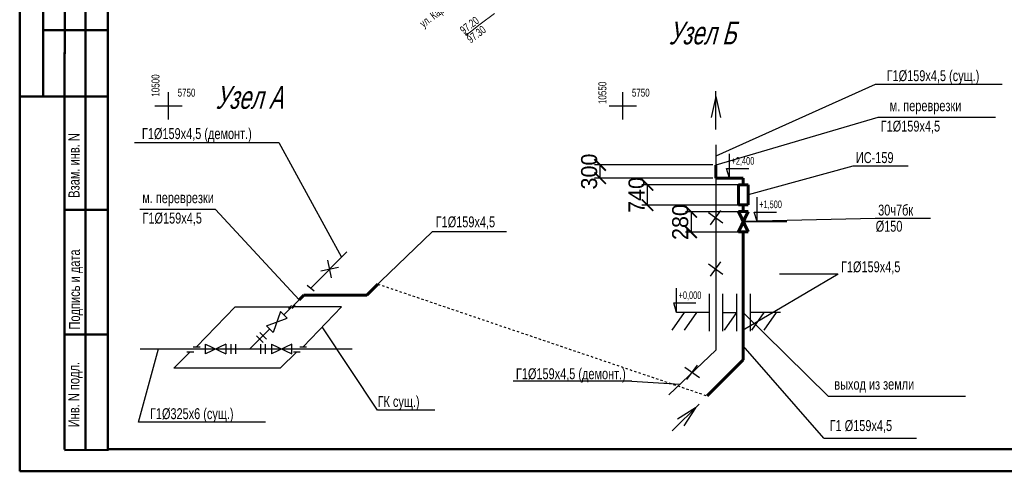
# Model space of a CAD drawing. Extents: x 471 to 2200, y -626 to -216.
# Tile 1 of 11: x 471 to 685, y -533 to -434. Entities that reach past the tile are written whole.
import ezdxf

# ---------------------------------------------------------------- set-up
doc = ezdxf.new("R2010")
doc.units = 0
doc.header["$MEASUREMENT"] = 0
doc.linetypes.add('CONTI', pattern=[0])
doc.linetypes.add('STRIHSMALL', pattern=[1, 0.5, -0.5])
for name, color, linetype in [('G', 5, 'Continuous'), ('LAYER1', 7, 'Continuous'), ('NAD_MDEFAULT', 7, 'CONTI'), ('SETKR', 7, 'CONTI'), ('SIT_LDEFAULT', 7, 'CONTI'), ('USLZNDEFAULT', 7, 'CONTI'), ('газ нд', 5, 'CONTI')]:
    doc.layers.add(name, color=color, linetype=linetype)
doc.styles.add('SHRFT', font='TXT', dxfattribs={"width": 0.75})
doc.dimstyles.new('111', dxfattribs={"dimtxt": 3.5, "dimasz": 2.5, "dimexe": 1.25, "dimexo": 0.625, "dimtad": 1, "dimtoh": 1, "dimdec": 1, "dimlfac": 0.5, "dimrnd": 0.1, "dimdsep": 46, "dimlunit": 6, "dimtxsty": 'Standard', "dimblk": 'ARCHTICK', "dimcen": 2.5, "dimadec": 0, "dimazin": 0, "dimtfac": 1, "dimtdec": 1, "dimtmove": 0, "dimatfit": 3, "dimfxl": 1, "dimtolj": 1, "dimtzin": 0, "dimarcsym": 0})

# ---------------------------------------------------------------- blocks, each defined once
blk = doc.blocks.new('BL_333')
at = {"color": 0}
for p, q in [((0, -3), (0, 3)), ((-3, 0), (3, 0))]:
    blk.add_line(p, q, dxfattribs=at)
blk = doc.blocks.new('BL_118')
at = {"color": 0}
blk.add_circle((0, 0), 0.2, dxfattribs=at)
blk = doc.blocks.new('_ArchTick')
at = {"layer": 'LAYER1', "color": 0, "const_width": 0.15}
blk.add_lwpolyline([(-0.5, -0.5), (0.5, 0.5)], dxfattribs=at)
blk = doc.blocks.new('*D51')
at = {"color": 0, "linetype": 'Continuous', "lineweight": -2}
for p, q in [((627.99, -476.31), (615.94, -476.31)), ((617.19, -476.31), (617.19, -480.76)), ((627.99, -480.76), (615.94, -480.76))]:
    blk.add_line(p, q, dxfattribs=at)
at = {"layer": 'Defpoints', "color": 0, "linetype": 'Continuous'}
for p in [(628.62, -476.31), (617.19, -480.76), (628.62, -480.76)]:
    blk.add_point(p, dxfattribs=at)
at = {"color": 0, "linetype": 'Continuous', "lineweight": -2, "xscale": 2.5, "yscale": 2.5, "zscale": 2.5}
for p, rotation in [((617.19, -476.31), 90), ((617.19, -480.76), 270)]:
    blk.add_blockref('_ArchTick', p, dxfattribs=dict(at, rotation=rotation))
at = {"color": 0, "linetype": 'Continuous', "insert": (614.82, -478.53), "char_height": 3.5, "attachment_point": 5, "rotation": 90}
blk.add_mtext('\\A1;280', dxfattribs=at)
blk = doc.blocks.new('*D52')
at = {"color": 0, "linetype": 'Continuous', "lineweight": -2}
for p, q in [((627.99, -470.42), (606.42, -470.42)), ((607.67, -474.87), (607.67, -470.42)), ((627.99, -474.87), (606.42, -474.87))]:
    blk.add_line(p, q, dxfattribs=at)
at = {"layer": 'Defpoints', "color": 0, "linetype": 'Continuous'}
for p in [(607.67, -470.42), (628.62, -470.42), (628.62, -474.87)]:
    blk.add_point(p, dxfattribs=at)
at = {"color": 0, "linetype": 'Continuous', "lineweight": -2, "xscale": 2.5, "yscale": 2.5, "zscale": 2.5}
for p, rotation in [((607.67, -470.42), 90), ((607.67, -474.87), 270)]:
    blk.add_blockref('_ArchTick', p, dxfattribs=dict(at, rotation=rotation))
at = {"color": 0, "linetype": 'Continuous', "insert": (605.3, -472.64), "char_height": 3.5, "attachment_point": 5, "rotation": 90}
blk.add_mtext('\\A1;740', dxfattribs=at)
blk = doc.blocks.new('*D53')
at = {"color": 0, "linetype": 'Continuous', "lineweight": -2}
for p, q in [((621.92, -466.1), (596.1, -466.1)), ((597.35, -468.98), (597.35, -466.1)), ((621.92, -468.98), (596.1, -468.98))]:
    blk.add_line(p, q, dxfattribs=at)
at = {"layer": 'Defpoints', "color": 0, "linetype": 'Continuous'}
for p in [(597.35, -466.1), (622.55, -466.1), (622.55, -468.98)]:
    blk.add_point(p, dxfattribs=at)
at = {"color": 0, "linetype": 'Continuous', "lineweight": -2, "xscale": 2.5, "yscale": 2.5, "zscale": 2.5}
for p, rotation in [((597.35, -466.1), 90), ((597.35, -468.98), 270)]:
    blk.add_blockref('_ArchTick', p, dxfattribs=dict(at, rotation=rotation))
at = {"color": 0, "linetype": 'Continuous', "insert": (594.97, -467.54), "char_height": 3.5, "attachment_point": 5, "rotation": 90}
blk.add_mtext('\\A1;300', dxfattribs=at)

msp = doc.modelspace()

# ---------------------------------------------------------------- linework, layer by layer
at = {"lineweight": 50}
for p, q in [((470.85, -532.78), (470.85, -247.57)), ((490.06, -527.98), (490.06, -252.37)), ((475.99, -388.77), (475.99, -451.19)), ((480.7, -388.77), (480.7, -441.93)), ((485.19, -528.03), (485.19, -388.77)), ((475.99, -436.78), (490.14, -436.78)), ((480.59, -528.03), (480.59, -441.6)), ((470.98, -451.19), (490.14, -451.19)), ((480.59, -475.84), (490.19, -475.84)), ((480.59, -503.03), (490.19, -503.03)), ((490.19, -528.14), (480.61, -528.17)), ((869.38, -527.98), (490.06, -527.98)), ((874.18, -532.78), (470.85, -532.78))]:
    msp.add_line(p, q, dxfattribs=at)
at = {"layer": 'G', "linetype": 'Continuous'}
for p, q in [((657.26, -448.56), (622.55, -464.19)), ((622.55, -458.36), (622.55, -450.07)), ((684.95, -448.56), (657.26, -448.56)), ((622.55, -451.24), (621.55, -455.76)), ((622.55, -451.24), (623.55, -455.76)), ((657.89, -455.8), (622.55, -466.13)), ((683.51, -455.8), (657.89, -455.8)), ((495.87, -461.2), (527.3, -461.2)), ((527.3, -461.2), (540.97, -486.2)), ((622.55, -461.74), (622.55, -506.4)), ((625.55, -468.98), (625.55, -463.68)), ((625.55, -468.98), (624.92, -466.9)), ((624.92, -466.9), (629.76, -466.9)), ((631.57, -478.44), (631.57, -473.14)), ((513.51, -475.82), (497.01, -475.82)), ((513.51, -475.82), (531.74, -495.44)), ((621.4, -479.16), (623.69, -476.01)), ((631.57, -478.44), (630.94, -476.36)), ((630.94, -476.36), (635.77, -476.36)), ((620.97, -476.44), (624.12, -478.73)), ((628.56, -478.44), (638.01, -478.44)), ((547.69, -493.22), (560.78, -480.65)), ((576.92, -480.65), (560.78, -480.65)), ((534.28, -492.9), (542.18, -485)), ((538.8, -490.67), (538.04, -486.84)), ((536.51, -489.14), (540.33, -488.37)), ((620.97, -487.61), (624.12, -489.9)), ((621.4, -490.33), (623.69, -487.18)), ((533.53, -492.28), (535.03, -493.51)), ((614.01, -498.22), (614.01, -492.93)), ((528.45, -498.73), (531.74, -495.44)), ((621.08, -494.18), (621.08, -502.26)), ((624.01, -494.18), (624.01, -502.26)), ((627.09, -494.18), (627.09, -502.26)), ((630.02, -494.18), (630.02, -502.26)), ((509.41, -505.66), (517.8, -497.01)), ((517.8, -497.01), (529.77, -497.01)), ((529.43, -497.34), (530.11, -496.67)), ((530.25, -497.34), (530.92, -496.67)), ((540.99, -497.01), (530.58, -497.01)), ((532.61, -505.66), (540.99, -497.01)), ((614.01, -498.22), (613.38, -496.14)), ((613.38, -496.14), (618.22, -496.14)), ((524.61, -501.11), (529.18, -499.45)), ((524.61, -501.11), (529.18, -499.45)), ((527.72, -498), (526.06, -502.57)), ((527.72, -498), (526.06, -502.57)), ((527.72, -498), (529.18, -499.45)), ((621.08, -498.22), (614.01, -498.22)), ((621.08, -498.22), (620.02, -498.22)), ((624.01, -498.22), (627.09, -498.22)), ((636.65, -498.22), (630.02, -498.22)), ((521.03, -506.15), (525.33, -501.84)), ((526.06, -502.57), (524.61, -501.11)), ((548.85, -519.46), (536.8, -501.33)), ((522.45, -503.27), (523.91, -504.72)), ((523.17, -502.56), (524.62, -504.01)), ((496.71, -522.12), (501.07, -506.15)), ((497.11, -506.15), (543.34, -506.15)), ((508.67, -505.66), (510.15, -505.66)), ((515.75, -505.12), (511.34, -507.18)), ((511.34, -507.18), (511.34, -505.12)), ((511.34, -505.12), (515.75, -507.18)), ((515.75, -505.12), (511.34, -507.18)), ((511.34, -505.12), (515.75, -507.18)), ((515.75, -505.12), (515.75, -507.18)), ((516.84, -505.12), (516.84, -507.18)), ((517.88, -505.12), (517.88, -507.18)), ((523.36, -505.12), (523.36, -507.18)), ((524.37, -505.12), (524.37, -507.18)), ((525.75, -505.12), (525.75, -507.18)), ((525.75, -505.12), (530.15, -507.18)), ((530.15, -505.12), (525.75, -507.18)), ((525.75, -505.12), (530.15, -507.18)), ((530.15, -505.12), (525.75, -507.18)), ((530.15, -507.18), (530.15, -505.12)), ((531.87, -505.66), (533.34, -505.66)), ((622.55, -506.4), (612.29, -516.11)), ((504.46, -510.35), (508.04, -506.76)), ((507.3, -506.76), (508.78, -506.76)), ((531.24, -506.76), (527.65, -510.35)), ((530.5, -506.76), (531.97, -506.76)), ((527.65, -510.35), (504.46, -510.35)), ((615.84, -510.11), (619, -512.4)), ((616.27, -512.83), (618.56, -509.68)), ((604.26, -513.14), (614.74, -513.79)), ((677, -516.53), (647.12, -516.53)), ((613.07, -524), (618.93, -518.14)), ((618.11, -518.96), (614.21, -521.45)), ((618.11, -518.96), (615.62, -522.86)), ((561.33, -519.46), (548.85, -519.46)), ((524.4, -522.12), (496.71, -522.12)), ((646.1, -525.55), (666.28, -525.55))]:
    msp.add_line(p, q, dxfattribs=at)
at = {"layer": 'G', "lineweight": 60}
for p, q in [((622.55, -468.98), (622.55, -466.13)), ((628.56, -468.98), (622.55, -468.98)), ((628.56, -470.4), (628.56, -468.98)), ((628.56, -476.24), (628.56, -474.81))]:
    msp.add_line(p, q, dxfattribs=at)
at = {"layer": 'G', "linetype": 'Continuous', "lineweight": 60}
for p, q in [((627.53, -470.4), (629.59, -470.4)), ((627.53, -470.4), (627.53, -474.81)), ((627.53, -470.4), (627.53, -474.81)), ((629.59, -474.81), (629.59, -470.4)), ((629.59, -474.81), (627.53, -474.81)), ((629.59, -480.64), (627.53, -476.24)), ((627.53, -476.24), (629.59, -476.24)), ((629.59, -476.24), (627.53, -480.64)), ((629.59, -480.64), (627.53, -476.24)), ((629.59, -476.24), (627.53, -480.64)), ((629.59, -480.64), (627.53, -480.64)), ((548.89, -492.02), (546.49, -494.42)), ((532.76, -494.42), (531.74, -495.44)), ((532.76, -494.42), (535.83, -494.42)), ((535.83, -494.42), (546.49, -494.42))]:
    msp.add_line(p, q, dxfattribs=at)
at = {"layer": 'G', "linetype": 'STRIHSMALL'}
msp.add_line((548.89, -492.02), (620.7, -516.37), dxfattribs=at)
at = {"layer": 'SIT_LDEFAULT', "color": 7, "lineweight": 0}
for p, q in [((571.22, -435.48), (574.32, -433.12)), ((569.08, -437.12), (571.22, -435.48)), ((568.28, -437.72), (569.08, -437.12))]:
    msp.add_line(p, q, dxfattribs=at)
at = {"layer": 'газ нд', "linetype": 'Continuous'}
for p, q in [((652.46, -466.34), (629.59, -472.61)), ((664.52, -466.34), (652.46, -466.34)), ((657.31, -477.76), (628.56, -478.44)), ((669.38, -477.76), (657.31, -477.76)), ((649.22, -489.86), (628.56, -502.07)), ((649.1, -489.86), (636.41, -489.86)), ((615.69, -498.22), (612.97, -502.06)), ((618.39, -498.22), (615.67, -502.06)), ((627.09, -498.22), (624.37, -502.06)), ((633.05, -498.22), (630.33, -502.06)), ((635.75, -498.22), (633.03, -502.06)), ((646.1, -525.55), (628.56, -505.47)), ((604.26, -513.14), (578.37, -513.14))]:
    msp.add_line(p, q, dxfattribs=at)
at = {"layer": 'газ нд', "linetype": 'Continuous', "lineweight": 60}
for p in [(628.56, -480.64), (620.7, -516.37)]:
    msp.add_line(p, (628.56, -508.51), dxfattribs=at)
at = {"layer": 'газ нд'}
msp.add_line((647.12, -516.53), (628.56, -498.22), dxfattribs=at)

# ---------------------------------------------------------------- block references
at = {"layer": 'SETKR', "color": 7, "lineweight": 0, "xscale": 0.99, "yscale": 0.99, "zscale": 0.99}
for p in [(503.3, -453.21), (602.3, -453.21), (602.3, -453.21)]:
    msp.add_blockref('BL_333', p, dxfattribs=at)
at = {"layer": 'USLZNDEFAULT', "color": 7, "lineweight": 0}
msp.add_blockref('BL_118', (568.28, -437.72), dxfattribs=at)

# ---------------------------------------------------------------- texts
at = {"oblique": 15, "width": 0.7}
for s, p in [('Узел Б', (612.28, -439.86)), ('Узел А', (513.51, -453.88))]:
    msp.add_text(s, height=4.95, dxfattribs=at).set_placement(p)
at = {"lineweight": 50, "width": 0.75}
for s, p in [('Взам. инв. N', (483.89, -473.25)), ('Подпись и дата', (483.99, -501.93)), ('Инв. N подл.', (483.88, -523.19))]:
    msp.add_text(s, height=2.4007, rotation=90, dxfattribs=at).set_placement(p)
at = {"layer": 'G', "style": 'SHRFT', "width": 0.75}
for s, p in [('Г1%%C159х4,5 (сущ.)', (659.79, -447.86)), ('м. переврезки ', (660.46, -454.4)), ('Г1%%C159х4,5', (658.5, -458.84)), ('Г1%%C159х4,5 (демонт.)', (497.49, -460.47)), ('ИС-159', (653.09, -465.69)), ('м. переврезки ', (497.56, -474.42)), ('Г1%%C159х4,5', (497.62, -478.86)), ('30ч7бк', (657.94, -477.11)), ('Г1%%C159х4,5', (561.51, -479.68)), ('%%C150', (657.4, -480.63)), ('Г1%%C159х4,5', (649.84, -489.46)), ('Г1%%C159х4,5 (демонт.)', (579, -512.74)), ('выход из земли', (648.39, -515.01)), ('ГК сущ.)', (548.86, -518.77)), ('Г1%%C325х6 (сущ.)', (499.24, -521.43)), ('Г1 %%C159х4,5', (647.37, -524.02))]:
    msp.add_text(s, height=2.376, dxfattribs=at).set_placement(p)
at = {"layer": 'G', "linetype": 'Continuous', "width": 0.7}
for s, p in [('+2,400', (625.99, -466.05)), ('+1,500', (632.01, -475.51)), ('+0,000', (614.45, -495.29))]:
    msp.add_text(s, height=1.663, rotation=0.0627, dxfattribs=at).set_placement(p)
at = {"layer": 'NAD_MDEFAULT', "color": 7, "lineweight": 0, "style": 'SHRFT', "width": 0.75}
for s, height, rotation, p in [('ул. Карла Маркса', 1.75, 37.1944, (558.85, -436.29)), (' 97.20', 1.75, 37.3208, (567.26, -438.01)), (' 97.30', 1.75, 37.3208, (568.77, -440)), ('10500', 1.732, 90, (501.32, -451.23)), ('10550', 1.75, 90, (598.72, -452.86)), ('10550', 1.75, 90, (598.72, -452.86))]:
    msp.add_text(s, height=height, rotation=rotation, dxfattribs=at).set_placement(p)
for p in [(505.28, -451.23), (604.28, -451.23), (604.28, -451.23)]:
    msp.add_text('5750', height=1.732, dxfattribs=at).set_placement(p)

# ---------------------------------------------------------------- dimensions: what is measured, and where the dimension line sits
at = {"linetype": 'Continuous'}
for base, p1, p2, angle, text, picture, middle in [((597.35, -466.1), (622.55, -468.98), (622.55, -466.1), 90, '300', '*D53', (597.35, -467.54)), ((607.67, -470.42), (628.62, -474.87), (628.62, -470.42), 90, '740', '*D52', (607.67, -472.64)), ((617.19, -480.76), (628.62, -476.31), (628.62, -480.76), 270, '280', '*D51', (617.19, -478.53))]:
    dim = msp.add_linear_dim(base=base, p1=p1, p2=p2, angle=angle, text=text, dimstyle='111', dxfattribs=at)
    dim.commit()
    dim.dimension.update_dxf_attribs({"geometry": picture, "text_midpoint": middle, "dimtype": 161})

doc.saveas('drawing.dxf')
